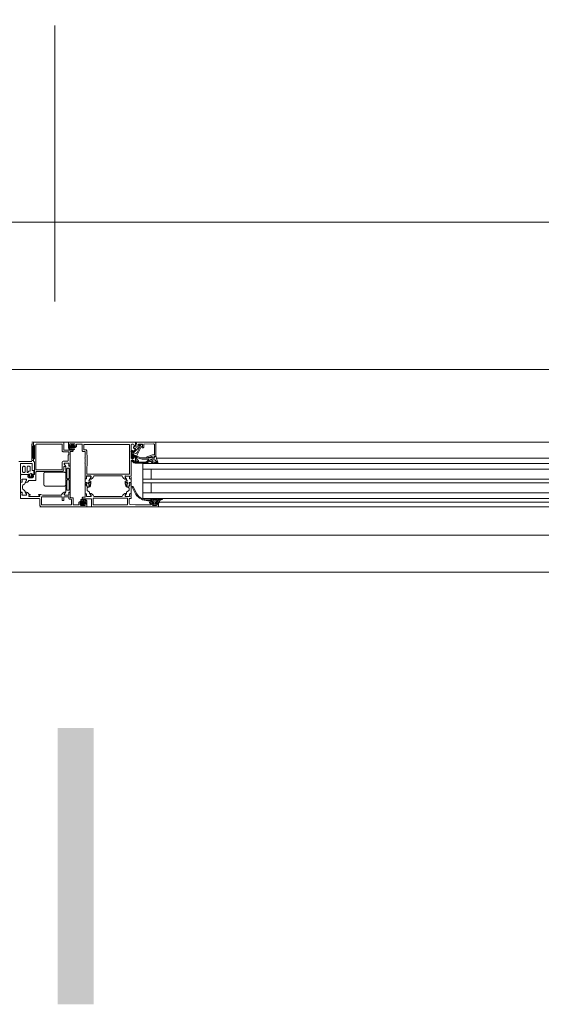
# Model space of a CAD drawing. Header units: centimetres. Extents: x -1737 to 3083, y -1 to 3760.
# Tile 28 of 36: x 1364 to 1421, y 902 to 1009. Entities that reach past the tile are written whole.
import ezdxf

# ---------------------------------------------------------------- set-up
doc = ezdxf.new("R2010")
doc.units = ezdxf.units.CM
doc.linetypes.add('Dash', pattern=[60, 30, -30])
doc.linetypes.add('Oś', pattern=[222.25, 127, -31.75, 31.75, -31.75])
for name, color, linetype, lineweight in [('A-DETL-GENF', 92, 'Continuous', 9), ('A-DOOR', 31, 'Continuous', 13), ('A-DOOR-HDLN', 31, 'Continuous', 13), ('A-GLAZ-CWMG', 51, 'Continuous', 13), ('A-WALL', 113, 'Continuous', 13), ('S-GRID', 1, 'Continuous', 13), ('S-GRID-IDEN', 1, 'Continuous', 13)]:
    doc.layers.add(name, color=color, linetype=linetype, lineweight=lineweight)
doc.styles.add('Arial_4', font='arial.ttf', dxfattribs={"height": 30})

msp = doc.modelspace()

# ---------------------------------------------------------------- linework, layer by layer
at = {"layer": 'A-DETL-GENF', "color": 251, "lineweight": 9}
for p, q in [((1365.28, 963.43), (1475.98, 963.43)), ((1454.98, 961.72), (1386.28, 961.72)), ((1454.98, 961.13), (1386.28, 961.13)), ((1454.98, 960.53), (1386.28, 960.53)), ((1454.98, 959.43), (1386.28, 959.43)), ((1454.98, 959.03), (1386.28, 959.03)), ((1454.98, 957.93), (1386.28, 957.93)), ((1454.98, 957.33), (1386.28, 957.33)), ((1475.08, 956.43), (1366.18, 956.43)), ((1454.98, 956.93), (1386.28, 956.93))]:
    msp.add_line(p, q, dxfattribs=at)
at = {"layer": 'A-DOOR', "color": 251, "lineweight": 9}
for p, q in [((1365.48, 961.47), (1365.28, 963.25)), ((1365.48, 963.38), (1365.48, 963.18)), ((1365.52, 963.13), (1365.54, 963.12)), ((1368.73, 963.43), (1365.53, 963.43)), ((1365.58, 963.07), (1365.58, 961.68)), ((1365.75, 963.18), (1365.75, 960.48)), ((1368.55, 963.23), (1365.8, 963.23)), ((1368.6, 962.51), (1368.6, 963.18)), ((1368.78, 962.63), (1368.78, 963.38)), ((1369.73, 962.58), (1368.83, 962.58)), ((1369.28, 962.98), (1369.28, 963.38)), ((1369.52, 962.92), (1369.3, 962.92)), ((1369.46, 962.93), (1369.33, 962.93)), ((1369.54, 963.16), (1369.5, 963.09)), ((1369.91, 963.28), (1369.51, 963.28)), ((1369.54, 963.04), (1369.54, 962.94)), ((1369.86, 963.17), (1369.56, 963.17)), ((1369.62, 963.1), (1369.62, 963.03)), ((1369.65, 963), (1369.77, 963)), ((1369.78, 962.5), (1369.78, 962.53)), ((1369.8, 963.03), (1369.8, 963.1)), ((1369.88, 962.7), (1369.86, 962.69)), ((1369.91, 963.09), (1369.87, 963.16)), ((1369.88, 962.94), (1369.88, 963.04)), ((1370.06, 962.92), (1369.9, 962.92)), ((1370.09, 962.93), (1369.96, 962.93)), ((1369.98, 962.83), (1369.98, 962.83)), ((1370.14, 963.18), (1370.14, 962.98)), ((1370.73, 963.23), (1370.19, 963.23)), ((1370.78, 962.5), (1370.78, 963.18)), ((1370.96, 962.66), (1370.96, 963.16)), ((1371.01, 963.21), (1375.85, 963.21)), ((1371.16, 962.61), (1371.01, 962.61)), ((1375.9, 963.16), (1375.9, 960.01)), ((1376.08, 963.13), (1376.08, 962.53)), ((1376.31, 963.23), (1376.18, 963.23)), ((1376.23, 962.51), (1376.27, 962.46)), ((1376.56, 962.68), (1376.26, 962.38)), ((1376.33, 962.26), (1376.89, 962.82)), ((1376.4, 962.77), (1376.53, 962.76)), ((1376.69, 963.29), (1376.76, 963.03)), ((1376.76, 962.33), (1377.12, 963.05)), ((1376.93, 962.97), (1376.88, 963.16)), ((1376.92, 963.23), (1377.28, 963.23)), ((1377.01, 963.13), (1377.24, 963.2)), ((1377.1, 963.08), (1377.03, 963.05)), ((1377.46, 962.89), (1377.46, 963.18)), ((1377.5, 963.23), (1378.47, 963.27)), ((1378.63, 963.12), (1378.63, 962.13)), ((1378.73, 963.43), (1387.03, 963.43)), ((1378.78, 961.98), (1378.78, 963.38)), ((1365.48, 961.58), (1365.48, 961.38)), ((1365.54, 961.63), (1365.52, 961.62)), ((1369.26, 962.41), (1368.7, 962.41)), ((1369.48, 961.23), (1369.48, 961.68)), ((1371.08, 961.23), (1371.08, 961.68)), ((1376.08, 962.43), (1376.08, 961.73)), ((1376.11, 961.85), (1376.11, 962.46)), ((1376.36, 961.46), (1376.13, 961.46)), ((1376.15, 962.45), (1376.15, 962.09)), ((1376.18, 962.41), (1376.18, 962.09)), ((1376.18, 961.63), (1376.31, 961.63)), ((1376.23, 962.38), (1376.19, 962.42)), ((1376.19, 962.02), (1376.19, 961.9)), ((1376.24, 962.43), (1376.2, 962.48)), ((1376.22, 962.01), (1376.22, 961.9)), ((1376.27, 961.9), (1376.27, 962.12)), ((1376.3, 961.9), (1376.3, 962.05)), ((1376.37, 962.14), (1376.67, 962.25)), ((1376.56, 961.88), (1376.56, 961.31)), ((1376.6, 961.71), (1376.6, 961.89)), ((1378.02, 961.73), (1377.37, 961.73)), ((1377.4, 961.59), (1377.97, 961.59)), ((1377.78, 961.81), (1377.78, 961.78)), ((1378.41, 962.07), (1377.81, 961.85)), ((1377.84, 961.73), (1378.31, 961.9)), ((1378.35, 961.73), (1378.31, 961.85)), ((1378.38, 961.85), (1378.38, 961.78)), ((1378.59, 961.71), (1378.38, 961.71)), ((1378.58, 962.08), (1378.43, 962.08)), ((1378.43, 961.73), (1378.53, 961.73)), ((1378.44, 961.52), (1378.66, 961.52)), ((1378.58, 961.78), (1378.58, 961.88)), ((1378.61, 961.83), (1378.62, 961.74)), ((1378.63, 961.93), (1378.73, 961.93)), ((1378.77, 961.9), (1378.63, 961.87)), ((1378.84, 961.72), (1387.03, 961.72)), ((1364.08, 961.08), (1364.08, 959.99)), ((1365.28, 961.13), (1364.13, 961.13)), ((1364.3, 960.73), (1364.3, 960.26)), ((1364.47, 960.83), (1364.4, 960.83)), ((1364.57, 960.26), (1364.57, 960.73)), ((1364.79, 960.78), (1364.79, 960.2)), ((1365.06, 960.83), (1364.84, 960.83)), ((1365.11, 960.33), (1365.11, 960.78)), ((1365.33, 960.41), (1365.33, 961.08)), ((1365.52, 961.33), (1365.54, 961.32)), ((1365.58, 961.28), (1365.58, 959.97)), ((1365.8, 960.43), (1368.55, 960.43)), ((1368.6, 960.48), (1368.6, 961.28)), ((1368.7, 961.38), (1369.18, 961.38)), ((1368.77, 960.5), (1368.77, 960.75)), ((1368.82, 960.8), (1368.95, 960.8)), ((1368.98, 960.8), (1368.85, 961.02)), ((1368.92, 961.17), (1369.27, 961.17)), ((1368.99, 958.08), (1368.99, 960.77)), ((1369.12, 959.52), (1369.12, 960.57)), ((1369.17, 960.62), (1369.3, 960.62)), ((1369.32, 961.12), (1369.32, 960.88)), ((1369.35, 960.86), (1369.45, 960.86)), ((1369.35, 960.85), (1369.43, 960.85)), ((1369.35, 960.57), (1369.35, 959.52)), ((1369.46, 961.15), (1369.46, 961.2)), ((1369.48, 960.89), (1369.48, 961.13)), ((1369.48, 960.8), (1369.48, 958.05)), ((1371.08, 959.78), (1371.08, 961.13)), ((1376.08, 961.41), (1376.08, 959.78)), ((1376.41, 961.31), (1376.41, 961.41)), ((1376.51, 961.26), (1376.46, 961.26)), ((1377.63, 961.28), (1376.68, 961.26)), ((1387.03, 960.53), (1377.38, 960.53)), ((1364.08, 959.87), (1364.08, 959.43)), ((1364.08, 959.33), (1364.08, 959.14)), ((1364.1, 959.4), (1364.1, 959.35)), ((1364.12, 959.94), (1364.94, 959.94)), ((1364.93, 959.92), (1364.13, 959.92)), ((1364.24, 959.13), (1364.24, 959.37)), ((1364.29, 959.42), (1364.64, 959.42)), ((1364.4, 960.16), (1364.47, 960.16)), ((1364.84, 960.16), (1364.88, 960.16)), ((1364.93, 960.21), (1364.93, 960.24)), ((1364.97, 959.74), (1365.02, 959.66)), ((1364.98, 960.28), (1365.06, 960.28)), ((1365.38, 959.57), (1364.98, 959.57)), ((1365.02, 959.94), (1365.02, 959.81)), ((1365.02, 959.3), (1365.7, 959.3)), ((1365.09, 959.99), (1365.09, 959.72)), ((1365.11, 959.61), (1365.25, 959.61)), ((1365.14, 959.67), (1365.22, 959.67)), ((1365.27, 959.72), (1365.27, 959.99)), ((1365.34, 959.81), (1365.34, 959.94)), ((1365.34, 959.66), (1365.39, 959.74)), ((1365.48, 960.36), (1365.37, 960.36)), ((1365.42, 959.94), (1365.5, 959.94)), ((1365.53, 959.92), (1365.43, 959.92)), ((1365.53, 959.97), (1365.53, 960.31)), ((1365.75, 959.34), (1365.75, 960.21)), ((1365.8, 960.25), (1368.52, 960.25)), ((1366.59, 958.83), (1366.59, 960.03)), ((1366.74, 960.18), (1368.84, 960.18)), ((1368.99, 960.03), (1368.99, 958.83)), ((1369.12, 959.32), (1369.12, 958.28)), ((1369.3, 959.47), (1369.17, 959.47)), ((1369.3, 959.37), (1369.17, 959.37)), ((1369.35, 958.28), (1369.35, 959.32)), ((1371.08, 959.49), (1371.08, 959.68)), ((1371.08, 959.12), (1371.08, 959.4)), ((1371.1, 959.7), (1371.1, 959.75)), ((1371.2, 959.46), (1371.11, 959.46)), ((1371.13, 959.45), (1371.21, 959.45)), ((1371.24, 959.48), (1371.24, 959.72)), ((1371.29, 959.77), (1371.64, 959.77)), ((1375.85, 959.96), (1371.31, 959.96)), ((1371.71, 959.62), (1371.48, 959.23)), ((1375.08, 959.78), (1372.08, 959.78)), ((1375.45, 959.62), (1375.67, 959.23)), ((1375.87, 959.77), (1375.52, 959.77)), ((1375.92, 959.48), (1375.92, 959.72)), ((1376.05, 959.46), (1375.95, 959.46)), ((1376.03, 959.45), (1375.95, 959.45)), ((1376.06, 959.75), (1376.06, 959.7)), ((1376.08, 959.68), (1376.08, 959.49)), ((1376.08, 959.12), (1376.08, 959.4)), ((1364.08, 958.05), (1364.08, 959.05)), ((1364.11, 959.11), (1364.2, 959.11)), ((1364.13, 959.1), (1364.21, 959.1)), ((1364.3, 958.66), (1364.3, 958.45)), ((1364.45, 958.86), (1364.4, 958.83)), ((1364.4, 958.27), (1364.45, 958.24)), ((1364.71, 959.27), (1364.49, 958.9)), ((1368.84, 958.68), (1366.74, 958.68)), ((1371.08, 959.01), (1371.08, 957.9)), ((1371.28, 959.08), (1371.1, 959.1)), ((1371.26, 959.03), (1371.1, 959.03)), ((1371.22, 958.9), (1371.26, 958.9)), ((1371.24, 958.9), (1371.28, 958.9)), ((1371.29, 958.93), (1371.28, 959.01)), ((1371.3, 958.92), (1371.3, 959.06)), ((1371.3, 958.25), (1371.3, 958.44)), ((1371.46, 959.05), (1371.46, 958.92)), ((1371.47, 959.01), (1371.47, 958.93)), ((1371.69, 959.07), (1371.48, 959.07)), ((1371.48, 958.9), (1371.51, 958.9)), ((1371.69, 959.03), (1371.49, 959.03)), ((1371.5, 959.2), (1371.69, 959.2)), ((1371.5, 958.9), (1371.54, 958.9)), ((1371.71, 959.18), (1371.71, 959.09)), ((1371.71, 958.92), (1371.71, 959.01)), ((1375.45, 959.18), (1375.45, 959.09)), ((1375.45, 958.92), (1375.45, 959.01)), ((1375.66, 959.2), (1375.47, 959.2)), ((1375.47, 959.07), (1375.68, 959.07)), ((1375.47, 959.03), (1375.66, 959.03)), ((1375.66, 958.9), (1375.62, 958.9)), ((1375.68, 958.9), (1375.64, 958.9)), ((1375.68, 959.01), (1375.69, 958.93)), ((1375.7, 959.05), (1375.7, 958.92)), ((1375.86, 958.92), (1375.86, 959.06)), ((1375.86, 958.25), (1375.86, 958.44)), ((1375.87, 958.93), (1375.87, 959.01)), ((1375.88, 959.08), (1376.06, 959.1)), ((1375.91, 958.9), (1375.88, 958.9)), ((1375.89, 959.03), (1376.06, 959.03)), ((1375.94, 958.9), (1375.9, 958.9)), ((1376.08, 959.01), (1376.08, 957.9)), ((1376.61, 957.77), (1376.22, 958.57)), ((1376.31, 958.61), (1376.7, 957.82)), ((1364.08, 957.78), (1364.08, 957.96)), ((1364.08, 957.38), (1364.08, 957.68)), ((1364.1, 957.7), (1364.1, 957.75)), ((1364.11, 957.99), (1364.2, 957.99)), ((1364.21, 958), (1364.13, 958)), ((1366.08, 957.33), (1364.13, 957.33)), ((1364.24, 957.73), (1364.24, 957.97)), ((1364.64, 957.68), (1364.29, 957.68)), ((1364.49, 958.2), (1364.71, 957.83)), ((1364.98, 957.61), (1364.98, 957.58)), ((1365.08, 957.68), (1365.01, 957.66)), ((1365.03, 957.78), (1365.08, 957.78)), ((1365.03, 957.53), (1366.13, 957.53)), ((1366.08, 957.78), (1366.26, 957.78)), ((1366.14, 957.66), (1366.08, 957.68)), ((1366.18, 957.58), (1366.18, 957.61)), ((1366.18, 956.58), (1366.18, 957.23)), ((1366.29, 957.77), (1366.47, 957.68)), ((1366.35, 957.46), (1366.35, 956.68)), ((1368.56, 957.51), (1366.4, 957.51)), ((1366.49, 957.68), (1368.48, 957.68)), ((1368.61, 957.16), (1368.61, 957.46)), ((1368.78, 957.46), (1368.78, 957.16)), ((1369.26, 957.51), (1368.83, 957.51)), ((1368.85, 957.83), (1368.98, 958.06)), ((1369.27, 957.68), (1368.92, 957.68)), ((1369.17, 958.23), (1369.3, 958.23)), ((1369.31, 957.39), (1369.31, 957.46)), ((1369.32, 957.97), (1369.32, 957.73)), ((1369.43, 958), (1369.35, 958)), ((1369.35, 957.99), (1369.45, 957.99)), ((1369.46, 957.75), (1369.46, 957.7)), ((1369.56, 957.24), (1369.46, 957.24)), ((1369.48, 957.96), (1369.48, 957.78)), ((1369.48, 957.68), (1369.48, 957.46)), ((1369.53, 957.41), (1369.73, 957.41)), ((1369.61, 956.68), (1369.61, 957.19)), ((1369.78, 957.36), (1369.78, 956.68)), ((1370.67, 957.15), (1370.7, 957.16)), ((1370.78, 957.33), (1370.78, 957.41)), ((1370.83, 957.46), (1371.03, 957.46)), ((1371.73, 957.28), (1370.83, 957.28)), ((1371.08, 957.63), (1371.08, 957.81)), ((1371.08, 957.51), (1371.08, 957.53)), ((1371.1, 957.55), (1371.1, 957.6)), ((1371.11, 957.84), (1371.2, 957.84)), ((1371.13, 957.85), (1371.21, 957.85)), ((1371.23, 957.81), (1371.23, 957.58)), ((1371.24, 957.82), (1371.24, 957.58)), ((1371.28, 957.53), (1371.68, 957.53)), ((1371.29, 957.53), (1371.64, 957.53)), ((1371.35, 958.16), (1371.52, 958.06)), ((1371.57, 957.93), (1371.57, 957.97)), ((1371.71, 957.68), (1371.57, 957.91)), ((1371.78, 956.48), (1371.78, 957.23)), ((1371.96, 957.3), (1371.96, 956.68)), ((1375.65, 957.35), (1372.01, 957.35)), ((1372.08, 957.53), (1375.08, 957.53)), ((1375.45, 957.68), (1375.58, 957.91)), ((1375.48, 957.53), (1375.87, 957.53)), ((1375.87, 957.53), (1375.52, 957.53)), ((1375.59, 957.93), (1375.59, 957.97)), ((1375.81, 958.16), (1375.64, 958.06)), ((1375.7, 956.68), (1375.7, 957.3)), ((1375.88, 957.28), (1375.88, 956.77)), ((1375.92, 957.82), (1375.92, 957.58)), ((1375.92, 957.58), (1375.92, 957.81)), ((1376.03, 957.33), (1375.93, 957.33)), ((1376.03, 957.85), (1375.95, 957.85)), ((1375.95, 957.84), (1376.05, 957.84)), ((1376.06, 957.6), (1376.06, 957.55)), ((1376.08, 957.81), (1376.08, 957.63)), ((1376.08, 957.53), (1376.08, 957.38)), ((1387.03, 957.93), (1377.38, 957.93)), ((1378.29, 957.07), (1378.15, 957.18)), ((1378.29, 957.27), (1378.31, 957.21)), ((1378.39, 957.21), (1378.41, 957.27)), ((1378.49, 957.27), (1378.51, 957.21)), ((1378.59, 957.21), (1378.61, 957.27)), ((1378.69, 957.27), (1378.71, 957.21)), ((1378.79, 957.21), (1378.81, 957.27)), ((1378.89, 957.26), (1378.89, 957.22)), ((1379.19, 957.3), (1379.45, 957.3)), ((1379.46, 957.22), (1379.32, 957.19)), ((1379.48, 957.29), (1379.45, 957.27)), ((1371.23, 956.43), (1366.33, 956.43)), ((1366.4, 956.63), (1369.56, 956.63)), ((1368.73, 957.11), (1368.66, 957.11)), ((1369.83, 956.63), (1370.37, 956.63)), ((1370.42, 956.68), (1370.42, 956.88)), ((1370.47, 956.93), (1370.6, 956.93)), ((1370.5, 956.93), (1370.66, 956.93)), ((1370.57, 957.02), (1370.57, 957.02)), ((1370.64, 956.76), (1370.68, 956.69)), ((1370.65, 956.58), (1371.05, 956.58)), ((1370.68, 956.91), (1370.68, 956.81)), ((1370.7, 956.68), (1370.99, 956.68)), ((1370.76, 956.82), (1370.76, 956.75)), ((1370.91, 956.85), (1370.79, 956.85)), ((1370.94, 956.75), (1370.94, 956.82)), ((1371.01, 956.69), (1371.06, 956.76)), ((1371.02, 956.81), (1371.02, 956.91)), ((1371.04, 956.93), (1371.25, 956.93)), ((1371.1, 956.93), (1371.23, 956.93)), ((1371.28, 956.88), (1371.28, 956.48)), ((1379.03, 956.43), (1371.83, 956.43)), ((1372.01, 956.63), (1375.65, 956.63)), ((1378.1, 957.08), (1377.9, 957.08)), ((1378.07, 956.86), (1378.07, 956.88)), ((1378.12, 956.93), (1378.4, 956.93)), ((1378.17, 956.81), (1378.12, 956.81)), ((1378.15, 956.98), (1378.15, 957.03)), ((1378.39, 956.95), (1378.18, 956.95)), ((1378.22, 956.68), (1378.22, 956.76)), ((1378.44, 957.06), (1378.32, 957.06)), ((1378.53, 956.63), (1378.43, 956.73)), ((1378.45, 956.79), (1378.46, 956.79)), ((1378.45, 956.58), (1378.85, 956.58)), ((1378.49, 957.1), (1378.48, 957.08)), ((1378.49, 956.82), (1378.49, 956.95)), ((1378.76, 957.13), (1378.54, 957.13)), ((1378.57, 956.92), (1378.57, 956.79)), ((1378.73, 956.62), (1378.57, 956.62)), ((1378.68, 956.97), (1378.62, 956.97)), ((1378.62, 956.74), (1378.68, 956.74)), ((1378.73, 956.79), (1378.73, 956.92)), ((1378.87, 956.73), (1378.76, 956.63)), ((1378.82, 957.08), (1378.8, 957.1)), ((1378.81, 956.95), (1378.81, 956.82)), ((1378.84, 956.79), (1378.85, 956.79)), ((1378.96, 957.06), (1378.86, 957.06)), ((1378.9, 956.93), (1379.03, 956.93)), ((1379.09, 957.16), (1378.99, 957.07)), ((1379.03, 956.43), (1387.03, 956.43)), ((1379.08, 956.88), (1379.08, 956.48)), ((1379.14, 956.93), (1387.03, 956.93)), ((1379.16, 957.01), (1379.15, 956.9))]:
    msp.add_line(p, q, dxfattribs=at)
at = {"layer": 'A-DOOR', "color": 251, "lineweight": 9, "flags": 128}
for points in [[(1365.28, 961.47), (1365.28, 963.25), (1365.48, 963.25), (1365.48, 961.47), (1365.28, 961.47), (1365.48, 963.25)], [(1369.28, 962.9), (1369.28, 962.8), (1369.29, 962.78)], [(1369.32, 962.7), (1369.32, 962.69), (1369.39, 962.66), (1369.44, 962.64), (1369.49, 962.62), (1369.54, 962.6), (1369.59, 962.59), (1369.65, 962.59)], [(1369.33, 963.43), (1376.58, 963.43), (1376.58, 963.09), (1376.47, 962.98), (1376.41, 962.98), (1376.41, 963.13)], [(1369.47, 962.7), (1369.43, 962.72), (1369.4, 962.74)], [(1369.41, 963.18), (1369.41, 963.03), (1369.51, 963.03), (1369.51, 962.98)], [(1369.62, 962.95), (1369.57, 962.92), (1369.58, 962.88)], [(1369.61, 962.85), (1369.66, 962.85), (1369.74, 962.85), (1369.79, 962.86)], [(1369.76, 962.94), (1369.71, 962.85), (1369.66, 962.94)], [(1369.84, 962.89), (1369.84, 962.9), (1369.85, 962.92), (1369.79, 962.95)], [(1369.91, 962.98), (1369.91, 963.03), (1370.01, 963.03), (1370.01, 963.18)], [(1371.26, 960.01), (1371.26, 960.81), (1371.33, 960.88), (1371.33, 962.03), (1371.26, 962.1), (1371.26, 962.51)], [(1376.65, 962.9), (1376.37, 962.93), (1376.36, 962.82)], [(1378.73, 963.43), (1376.63, 963.43), (1376.63, 963.33), (1376.64, 963.33)], [(1377.31, 963.16), (1377.29, 962.95), (1377.19, 962.95), (1376.72, 961.99), (1376.72, 961.63)], [(1377.33, 963.18), (1377.33, 962.94), (1377.27, 962.94), (1377.3, 962.87)], [(1369.23, 961.43), (1369.23, 962.03), (1369.31, 962.11), (1369.31, 962.36)], [(1369.48, 961.78), (1369.48, 962.45), (1369.73, 962.45)], [(1371.08, 961.78), (1371.08, 962.45), (1370.83, 962.45)], [(1376.53, 961.99), (1376.38, 962.02), (1376.38, 961.89)], [(1376.41, 961.73), (1376.41, 961.98), (1376.46, 961.98)], [(1368.96, 960.82), (1368.83, 961.06), (1368.83, 961.13)], [(1368.88, 961.18), (1369.31, 961.18), (1369.32, 960.89)], [(1376.67, 961.15), (1377.72, 961.15), (1377.66, 961.15)], [(1387.03, 961.13), (1377.38, 961.13), (1377.38, 957.33), (1387.03, 957.33)], [(1378.28, 960.53), (1378.28, 959.43), (1377.38, 959.43), (1387.03, 959.43)], [(1364.23, 959.14), (1364.23, 959.41), (1364.68, 959.43)], [(1364.73, 959.38), (1364.73, 959.31), (1364.59, 959.07)], [(1364.88, 959.67), (1364.88, 959.82), (1364.98, 959.82), (1364.98, 959.87)], [(1365.38, 959.87), (1365.38, 959.82), (1365.48, 959.82), (1365.48, 959.67)], [(1371.68, 959.78), (1371.25, 959.78), (1371.23, 959.49)], [(1371.59, 959.42), (1371.73, 959.66), (1371.73, 959.73)], [(1375.43, 959.73), (1375.43, 959.66), (1375.57, 959.42)], [(1375.92, 959.49), (1375.92, 959.76), (1375.48, 959.78)], [(1371.68, 958.82), (1371.68, 958.9), (1371.69, 958.9)], [(1375.48, 958.82), (1375.48, 958.9), (1375.47, 958.9)], [(1378.28, 957.93), (1378.28, 959.03), (1377.38, 959.03), (1387.03, 959.03)], [(1364.23, 957.96), (1364.23, 957.69), (1364.68, 957.68)], [(1364.73, 957.73), (1364.73, 957.8), (1364.59, 958.03)], [(1368.97, 958.04), (1368.83, 957.8), (1368.83, 957.73)], [(1368.88, 957.68), (1369.31, 957.68), (1369.32, 957.96)], [(1371.24, 957.15), (1371.23, 957.16), (1371.17, 957.19), (1371.12, 957.22), (1371.07, 957.23), (1371.01, 957.25), (1370.96, 957.26), (1370.91, 957.26)], [(1371.73, 957.58), (1371.73, 957.65), (1371.59, 957.88)], [(1375.57, 957.88), (1375.43, 957.65), (1375.43, 957.58)], [(1377.91, 957.18), (1378.15, 957.18), (1378.21, 957.28)], [(1370.65, 956.88), (1370.65, 956.83), (1370.55, 956.83), (1370.55, 956.68)], [(1370.72, 956.96), (1370.72, 956.95), (1370.71, 956.93), (1370.76, 956.9)], [(1370.95, 957), (1370.89, 957), (1370.82, 957), (1370.76, 956.99)], [(1370.8, 956.91), (1370.85, 957), (1370.89, 956.91)], [(1370.93, 956.9), (1370.99, 956.93), (1370.97, 956.98)], [(1371.15, 956.68), (1371.15, 956.83), (1371.05, 956.83), (1371.05, 956.88)], [(1371.08, 957.15), (1371.12, 957.13), (1371.16, 957.11)], [(1371.27, 956.95), (1371.27, 957.05), (1371.27, 957.07)], [(1375.97, 956.67), (1376.58, 956.63), (1378.17, 956.63)], [(1378.45, 956.88), (1378.45, 956.83), (1378.35, 956.83), (1378.35, 956.68)], [(1378.95, 956.68), (1378.95, 956.83), (1378.85, 956.83), (1378.85, 956.88)], [(1379.11, 956.87), (1379.11, 956.95), (1378.91, 956.95)]]:
    msp.add_lwpolyline(points, dxfattribs=at)
for points in [[(1369.7, 963.15), (1369.69, 963.14), (1369.69, 963.13), (1369.69, 963.12), (1369.7, 963.11), (1369.71, 963.11), (1369.72, 963.11), (1369.72, 963.12), (1369.73, 963.13), (1369.72, 963.14), (1369.72, 963.15), (1369.71, 963.15)], [(1378.22, 961.56), (1378.28, 961.56)], [(1378.33, 961.53), (1378.38, 961.43), (1378.44, 961.35), (1378.38, 961.43)], [(1378.12, 961.33), (1377.75, 961.15)], [(1378.35, 961.25), (1378.24, 961.38)], [(1378.63, 961.15), (1378.41, 961.21)], [(1378.49, 961.31), (1378.64, 961.27)], [(1378.67, 961.26), (1378.89, 961.27), (1378.89, 961.26), (1378.89, 961.15), (1378.66, 961.15), (1378.89, 961.15), (1378.89, 961.26)], [(1370.86, 956.7), (1370.86, 956.71), (1370.87, 956.72), (1370.86, 956.73), (1370.86, 956.74), (1370.85, 956.74), (1370.84, 956.74), (1370.83, 956.73), (1370.83, 956.72), (1370.83, 956.71), (1370.84, 956.7), (1370.85, 956.7)]]:
    msp.add_lwpolyline(points, close=True, dxfattribs=at)
at = {"layer": 'A-DOOR', "color": 251, "lineweight": 9}
for centre, radius, start, end in [((1365.53, 963.38), 0.05, 90.0034, 179.9966), ((1365.53, 963.18), 0.05, 180, 258.7505), ((1365.53, 963.07), 0.05, 0, 78.7505), ((1365.8, 963.18), 0.05, 89.9942, 180.0058), ((1368.55, 963.18), 0.05, 0.0006, 89.9994), ((1368.7, 962.51), 0.1, 179.9991, 270.0004), ((1368.73, 963.38), 0.05, 0.0003, 89.9997), ((1368.83, 962.63), 0.05, 179.9993, 270.0007), ((1369.33, 963.38), 0.05, 90.0033, 179.9967), ((1369.33, 962.98), 0.05, 180.0015, 269.9985), ((1369.3, 962.9), 0.0198, 90.1002, 181.0494), ((1369.52, 962.82), 0.232, 189.6838, 210.5094), ((1369.41, 962.78), 0.0381, 84.0481, 245.7166), ((1369.51, 963.18), 0.1, 90.0028, 179.9972), ((1369.68, 963.78), 1, 254.8052, 287.5325), ((1369.46, 962.98), 0.05, 269.9997, 0.0021), ((1369.65, 963.04), 0.38, 242.3164, 270.0234), ((1369.51, 963.08), 0.0204, 149.54, 281.4298), ((1369.52, 963.04), 0.0199, 359.7384, 89.9724), ((1369.52, 962.94), 0.0198, 269.9314, 0.6442), ((1369.56, 963.15), 0.0194, 89.3559, 150.2801), ((1369.61, 962.88), 0.03, 193.8461, 266.4935), ((1369.71, 963.35), 0.262, 249.9155, 290.0845), ((1369.65, 963.03), 0.03, 180.0006, 270.0002), ((1369.63, 962.92), 0.03, 29.2633, 115.2539), ((1369.67, 963.17), 0.513, 267.4113, 291.2554), ((1369.68, 963.14), 0.552, 267.0632, 295.426), ((1369.73, 962.53), 0.05, 359.9965, 90.007), ((1369.78, 962.92), 0.03, 65.3847, 150.7367), ((1369.77, 963.03), 0.03, 270.0002, 0.0011), ((1369.79, 962.91), 0.05, 275.8441, 338.8235), ((1369.86, 963.15), 0.0195, 25.7729, 91.3605), ((1369.9, 963.04), 0.0203, 90.7563, 179.5315), ((1369.9, 962.94), 0.0198, 179.4155, 270.2997), ((1369.9, 962.67), 0.0351, 295.7331, 115.7331), ((1369.89, 963.08), 0.0202, 280.671, 26.1989), ((1369.91, 963.18), 0.1, 0.0006, 89.9994), ((1369.96, 962.98), 0.05, 180, 270), ((1369.96, 962.92), 0.101, 285.2654, 0.3883), ((1370.09, 962.98), 0.05, 269.9997, 0.0003), ((1370.19, 963.18), 0.05, 90.0011, 179.9989), ((1370.73, 963.18), 0.05, 359.9993, 90.0003), ((1371.01, 963.16), 0.05, 90.0002, 180.0007), ((1371.01, 962.66), 0.05, 179.9996, 270.0011), ((1371.16, 962.51), 0.1, 359.9999, 90.0001), ((1375.85, 963.16), 0.05, 0.0004, 89.9996), ((1376.13, 962.48), 0.0725, 136.3959, 223.6041), ((1376.18, 963.13), 0.1, 90.001, 179.9994), ((1376.18, 962.46), 0.07, 44.9392, 180), ((1376.31, 963.13), 0.1, 0.0011, 89.9989), ((1376.37, 962.92), 0.01, 84.9466, 180), ((1376.41, 962.82), 0.05, 180.0002, 265.0002), ((1376.52, 962.71), 0.05, 315, 85.0014), ((1376.64, 963.28), 0.05, 14.9971, 89.9999), ((1376.66, 963), 0.1, 264.9466, 15.1087), ((1376.92, 963.18), 0.05, 90.0029, 194.9993), ((1376.78, 962.93), 0.15, 314.9992, 14.9998), ((1377.01, 963.09), 0.0402, 99.3979, 290.682), ((1377.11, 963.06), 0.02, 332.9505, 106.9748), ((1377.26, 963.16), 0.0503, 2.7112, 107.9196), ((1377.28, 963.18), 0.05, 359.9997, 90.0001), ((1377.38, 962.91), 0.0809, 205.0969, 351.1806), ((1377.51, 963.18), 0.05, 92.4518, 180), ((1378.48, 963.12), 0.15, 0.0138, 92.4558), ((1378.73, 963.38), 0.05, 0.0002, 89.9997), ((1365.53, 961.58), 0.05, 101.2495, 180), ((1365.53, 961.68), 0.05, 281.2495, 0), ((1369.26, 962.36), 0.05, 0.0035, 89.9956), ((1369.53, 961.73), 0.0725, 136.3948, 223.6052), ((1369.73, 962.5), 0.05, 269.9965, 0.0087), ((1370.83, 962.5), 0.05, 179.9987, 270.0004), ((1371.02, 961.73), 0.0725, 316.3958, 43.6041), ((1376.18, 961.73), 0.1, 180.0006, 269.9994), ((1376.13, 961.41), 0.05, 89.9998, 180.0002), ((1376.15, 961.91), 0.06, 99.8459, 279.8459), ((1376.21, 961.85), 0.1, 180.0044, 269.9956), ((1376.36, 960.8), 1.19, 60.0291, 100.7423), ((1376.18, 962.46), 0.03, 48.4666, 186.923), ((1376.2, 962.1), 0.05, 185.2838, 227.6558), ((1376.36, 960.79), 1.08, 58.5653, 100.7937), ((1376.14, 962.02), 0.0475, 353.9778, 60.5432), ((1376.22, 961.44), 0.05, 35.4386, 213.9413), ((1376.19, 962.41), 0.01, 42.144, 180), ((1376.21, 962.08), 0.0316, 178.6709, 239.343), ((1376.17, 962.01), 0.05, 360, 59.343), ((1376.24, 961.9), 0.055, 180, 0), ((1376.23, 961.9), 0.151, 262.8201, 359.7147), ((1376.24, 961.9), 0.025, 176.4446, 3.5554), ((1376.25, 962.39), 0.02, 210.0121, 314.9869), ((1376.26, 962.45), 0.02, 225.0106, 44.9894), ((1376.67, 961.76), 0.5, 215.4386, 271.6926), ((1376.47, 962.12), 0.2, 135, 180), ((1376.4, 962.05), 0.0999, 109.9518, 180.0092), ((1376.31, 961.73), 0.1, 270.0001, 359.9999), ((1376.36, 961.41), 0.05, 359.9995, 90.0005), ((1376.46, 961.88), 0.1, 0.0009, 89.9991), ((1376.5, 961.89), 0.1, 0, 75), ((1376.62, 961.64), 0.0491, 140.0986, 186.5795), ((1376.87, 961.63), 0.299, 180, 266.7132), ((1376.55, 961.71), 0.0488, 307.5233, 354.9631), ((1376.62, 962.39), 0.15, 290.0026, 337.0945), ((1376.92, 961.65), 0.2, 185.296, 255.7481), ((1376.85, 961.4), 0.06, 266.7132, 75.7481), ((1377.4, 962.59), 1, 241.4333, 270), ((1377.37, 962.63), 0.9, 242.6144, 270), ((1388.22, 947.52), 17.24, 125.5505, 127.7935), ((1388.22, 947.52), 17.24, 125.5505, 127.794), ((1376.56, 963.01), 2.05, 304.1142, 314.2876), ((1377.83, 961.81), 0.05, 110.0103, 180), ((1377.83, 961.78), 0.05, 180, 290.0114), ((1377.97, 961.56), 0.03, 314.2876, 90), ((1378.02, 962.03), 0.3, 270, 319.3897), ((1378.22, 961.5), 0.0588, 94.0499, 117.2562), ((1378.22, 961.5), 0.0588, 94.0499, 117.2562), ((1377.12, 962.7), 1.42, 322.3481, 323.6074), ((1378.28, 961.84), 0.03, 20, 138.9167), ((1378.28, 961.51), 0.05, 25, 90), ((1378.28, 961.51), 0.05, 25, 90), ((1378.33, 961.85), 0.05, 0, 110.0114), ((1378.38, 961.74), 0.03, 200, 270), ((1378.43, 961.78), 0.05, 180.0009, 269.9991), ((1378.44, 961.46), 0.06, 90, 205), ((1378.43, 962.03), 0.05, 90, 110.0103), ((1378.53, 961.78), 0.05, 270.0007, 359.9995), ((1378.58, 962.13), 0.05, 270.0009, 359.9991), ((1378.63, 961.88), 0.05, 89.9998, 180.0002), ((1378.59, 961.74), 0.03, 270, 7.2138), ((1378.64, 961.84), 0.03, 101, 187.2138), ((1378.66, 961.46), 0.06, 35.0073, 90), ((1379.18, 961.83), 0.58, 215.0073, 235.0009), ((1378.73, 961.98), 0.05, 270.0009, 359.9993), ((1378.78, 961.87), 0.03, 12.3883, 101), ((1374.41, 960.91), 4.5, 11.5609, 12.3883), ((1380.94, 962.3), 2.18, 193.1026, 206.6774), ((1364.13, 961.08), 0.05, 90.0028, 174.7063), ((1364.4, 960.73), 0.1, 89.9998, 180.0002), ((1364.47, 960.73), 0.1, 0.0002, 90.0002), ((1364.84, 960.78), 0.05, 84.7051, 169.4131), ((1365.06, 960.78), 0.05, 359.9999, 84.7054), ((1365.28, 961.08), 0.05, 5.2934, 90.0014), ((1365.38, 960.41), 0.05, 174.7074, 259.4113), ((1365.53, 961.38), 0.05, 180, 258.7505), ((1365.53, 961.28), 0.05, 0, 78.7505), ((1365.8, 960.48), 0.05, 180, 270), ((1368.52, 960.5), 0.25, 270, 0), ((1368.55, 960.48), 0.05, 270.0035, 359.9965), ((1368.7, 961.28), 0.1, 90, 180), ((1368.82, 960.75), 0.05, 90, 180), ((1368.88, 961.13), 0.05, 90, 180), ((1368.93, 961.08), 0.1, 98.2097, 211.0525), ((1368.95, 960.81), 0.0138, 270, 30), ((1368.92, 960.76), 0.0682, 5.9052, 27.989), ((1369.17, 960.57), 0.05, 90, 180), ((1369.18, 961.43), 0.05, 269.9939, 0.0009), ((1369.27, 961.12), 0.05, 359.9997, 90), ((1369.3, 960.57), 0.05, 0, 90), ((1369.31, 961.16), 0.012, 0, 90), ((1369.35, 960.89), 0.03, 180, 270), ((1369.35, 960.89), 0.0311, 182.0507, 267.9493), ((1369.43, 960.8), 0.05, 359.9997, 90.0003), ((1369.45, 960.89), 0.03, 270, 0), ((1369.48, 961.2), 0.0279, 106.4199, 181.1646), ((1369.48, 961.15), 0.0279, 178.8371, 253.5754), ((1371.02, 961.18), 0.0725, 316.3959, 43.6041), ((1376.68, 961.75), 0.6, 213.9413, 269.9252), ((1376.46, 961.31), 0.05, 180.0008, 269.9992), ((1376.51, 961.31), 0.05, 270.0013, 359.9987), ((1377.63, 961.43), 0.15, 271.1204, 304.1142), ((1377.72, 961.22), 0.075, 269.9262, 295.3166), ((1377.72, 961.22), 0.075, 269.9262, 295.3166), ((1378.09, 961.4), 0.08, 295.3166, 335.0258), ((1378.09, 961.4), 0.08, 295.3166, 335.0258), ((1378.21, 961.35), 0.05, 39.8774, 155.0258), ((1378.21, 961.35), 0.05, 39.8774, 155.0258), ((1378.44, 961.33), 0.12, 219.8774, 253.7151), ((1378.44, 961.33), 0.12, 219.8774, 253.7151), ((1378.52, 961.41), 0.1, 219.5893, 253.427), ((1378.52, 961.41), 0.1, 219.5893, 253.427), ((1378.66, 961.27), 0.12, 253.7151, 270), ((1378.66, 961.27), 0.12, 253.7151, 270), ((1378.67, 961.36), 0.1, 253.427, 269.5893), ((1378.67, 961.36), 0.1, 253.427, 269.5893), ((1378.79, 961.27), 0.1, 359.8774, 55.0009), ((1378.89, 961.27), 0.12, 269.8774, 28.8067), ((1378.89, 961.27), 0.12, 269.8774, 270.3999), ((1378.89, 961.27), 0.12, 269.8774, 270.3999), ((1364.13, 959.99), 0.05, 174.7038, 259.4139), ((1364.13, 959.87), 0.05, 89.9946, 180.0054), ((1364.07, 959.4), 0.0279, 358.8354, 73.5801), ((1364.07, 959.35), 0.0279, 286.4246, 1.1629), ((1364.25, 959.41), 0.012, 90, 180), ((1364.29, 959.37), 0.05, 89.9997, 180.0003), ((1364.4, 960.26), 0.1, 179.9997, 270.0003), ((1364.47, 960.26), 0.1, 269.9996, 0), ((1364.62, 959.33), 0.1, 327.273, 81.8184), ((1364.68, 959.38), 0.05, 0, 90), ((1364.84, 960.21), 0.05, 190.5873, 275.2939), ((1364.88, 960.21), 0.05, 275.2938, 359.9995), ((1364.98, 959.67), 0.1, 180, 270), ((1364.98, 960.23), 0.05, 84.7063, 169.4124), ((1364.93, 959.87), 0.05, 0, 90), ((1364.98, 959.94), 0.0397, 353.4883, 180.4578), ((1365, 959.75), 0.03, 105.0005, 209.9994), ((1365.02, 959.25), 0.05, 90, 148.129), ((1364.99, 959.81), 0.0311, 283.0138, 358.4783), ((1365.11, 959.71), 0.1, 209.9997, 270.0003), ((1365.06, 960.33), 0.05, 275.2946, 0.0001), ((1365.18, 959.99), 0.09, 0, 180), ((1365.14, 959.72), 0.05, 180.0233, 269.9767), ((1365.22, 959.72), 0.05, 270.0221, 359.9777), ((1365.25, 959.71), 0.1, 269.9996, 330.0004), ((1365.38, 959.94), 0.0397, 359.5422, 186.5117), ((1365.37, 959.81), 0.03, 180, 264.5886), ((1365.36, 959.75), 0.03, 329.9999, 84.5886), ((1365.43, 959.87), 0.05, 90, 180), ((1365.38, 959.67), 0.1, 270, 0), ((1365.48, 960.31), 0.05, 5.2951, 89.9997), ((1365.5, 959.97), 0.03, 270, 0), ((1365.53, 959.97), 0.05, 270, 356.7462), ((1365.7, 959.35), 0.05, 270, 348.4444), ((1365.8, 960.2), 0.05, 90, 168.4444), ((1366.74, 960.03), 0.15, 89.9985, 180.0015), ((1368.84, 960.03), 0.15, 359.9971, 90.0029), ((1369.17, 959.52), 0.05, 180, 270), ((1369.17, 959.32), 0.05, 90, 180), ((1369.3, 959.52), 0.05, 270, 0), ((1369.3, 959.32), 0.05, 0, 90), ((1371.07, 959.75), 0.0279, 358.8354, 73.5801), ((1371.07, 959.7), 0.0279, 286.4246, 1.1629), ((1371.11, 959.49), 0.03, 180, 270), ((1371.13, 959.4), 0.05, 90, 180), ((1371.2, 959.49), 0.03, 270, 0), ((1371.21, 959.48), 0.03, 270, 0.0079), ((1371.25, 959.76), 0.012, 90, 180), ((1371.29, 959.72), 0.05, 89.9997, 180.0003), ((1371.31, 960.01), 0.05, 180.0018, 269.9982), ((1371.6, 959.41), 0.0138, 150, 275.6226), ((1371.55, 959.89), 0.5, 275.6226, 342.2516), ((1371.62, 959.68), 0.1, 327.273, 81.8184), ((1371.68, 959.73), 0.05, 0, 90), ((1372.08, 959.73), 0.05, 90, 162.2516), ((1375.08, 959.73), 0.05, 17.7484, 90), ((1375.6, 959.89), 0.5, 197.7484, 264.3774), ((1375.48, 959.73), 0.05, 90, 180), ((1375.53, 959.68), 0.1, 98.1816, 212.727), ((1375.55, 959.41), 0.0138, 264.3774, 30), ((1375.85, 960.01), 0.05, 270.0004, 359.9996), ((1375.87, 959.72), 0.05, 359.9997, 90.0003), ((1375.91, 959.76), 0.012, 0, 90), ((1375.95, 959.49), 0.03, 180, 270), ((1375.95, 959.48), 0.03, 179.9921, 270), ((1376.03, 959.4), 0.05, 0, 90), ((1376.05, 959.49), 0.03, 270, 0), ((1376.08, 959.75), 0.0279, 106.4199, 181.1646), ((1376.08, 959.7), 0.0279, 178.8371, 253.5754), ((1364.11, 959.14), 0.03, 180, 270), ((1364.13, 959.05), 0.05, 90, 180), ((1364.2, 959.14), 0.03, 270, 0), ((1364.21, 959.13), 0.03, 270, 0), ((1364.5, 958.66), 0.2, 119.3064, 180), ((1364.5, 958.45), 0.2, 180, 240.4316), ((1364.4, 958.95), 0.1, 299.3064, 330), ((1364.4, 958.15), 0.1, 30, 60.4316), ((1364.6, 959.06), 0.0138, 150, 275.6226), ((1364.55, 959.54), 0.5, 275.6226, 328.129), ((1366.74, 958.83), 0.15, 180.0019, 269.9981), ((1368.84, 958.83), 0.15, 270.0004, 359.9996), ((1369.17, 958.28), 0.05, 180, 270), ((1369.3, 958.28), 0.05, 270, 0), ((1371.1, 959.12), 0.02, 180.112, 269.8836), ((1371.1, 959.01), 0.02, 90, 180), ((1371.38, 958.82), 0.18, 151.9104, 28.0896), ((1371.38, 958.82), 0.159, 148.4844, 31.5156), ((1371.26, 959.01), 0.02, 5.0002, 90), ((1371.26, 958.93), 0.03, 270, 5.0002), ((1371.28, 959.06), 0.02, 0.1112, 89.8844), ((1371.28, 958.92), 0.02, 270.1142, 359.888), ((1371.38, 958.44), 0.0799, 89.9375, 180.0636), ((1371.4, 958.25), 0.1, 180.0248, 239.9768), ((1371.38, 958.82), 0.3, 269.9989, 0.0011), ((1371.48, 959.05), 0.02, 90.1044, 179.8912), ((1371.48, 958.92), 0.02, 180.1112, 269.8866), ((1371.49, 959.01), 0.02, 90, 174.9998), ((1371.5, 958.93), 0.03, 174.9998, 270), ((1371.5, 959.22), 0.02, 150.1202, 270), ((1371.69, 959.18), 0.02, 0.1172, 89.8806), ((1371.69, 959.09), 0.02, 270.1134, 359.8888), ((1371.69, 959.01), 0.02, 0, 90), ((1371.69, 958.92), 0.02, 270, 0), ((1375.47, 959.18), 0.02, 90.1194, 179.8828), ((1375.47, 959.09), 0.02, 180.1112, 269.8866), ((1375.47, 959.01), 0.02, 90, 180), ((1375.47, 958.92), 0.02, 180, 270), ((1375.78, 958.82), 0.3, 179.9989, 270.0011), ((1375.78, 958.82), 0.18, 151.9104, 28.0896), ((1375.78, 958.82), 0.159, 148.4844, 31.5156), ((1375.66, 959.22), 0.02, 270, 29.8798), ((1375.66, 959.01), 0.02, 5.0002, 90), ((1375.66, 958.93), 0.03, 270, 5.0002), ((1375.68, 959.05), 0.02, 0.1088, 89.8956), ((1375.68, 958.92), 0.02, 270.1134, 359.8888), ((1375.78, 958.44), 0.0799, 359.9364, 90.0625), ((1375.76, 958.25), 0.1, 300.0232, 359.9752), ((1375.88, 959.06), 0.02, 90.1156, 179.8888), ((1375.88, 958.92), 0.02, 180.112, 269.8858), ((1375.89, 959.01), 0.02, 90, 174.9998), ((1375.9, 958.93), 0.03, 174.9998, 270), ((1376.06, 959.12), 0.02, 270.1164, 359.888), ((1376.06, 959.01), 0.02, 0, 90), ((1376.26, 958.59), 0.05, 25.3915, 205.3915), ((1364.13, 958.05), 0.05, 180, 270), ((1364.11, 957.96), 0.03, 90, 180), ((1364.07, 957.75), 0.0279, 358.8371, 73.5754), ((1364.07, 957.7), 0.0279, 286.4199, 1.1646), ((1364.13, 957.38), 0.05, 179.9974, 270.0026), ((1364.2, 957.96), 0.03, 0, 90), ((1364.21, 957.97), 0.03, 0, 90), ((1364.25, 957.69), 0.012, 180, 270), ((1364.29, 957.73), 0.05, 179.9997, 270.0003), ((1364.6, 958.04), 0.0138, 84.3774, 210), ((1364.55, 957.56), 0.5, 29.1136, 84.3774), ((1364.62, 957.78), 0.1, 278.1816, 32.727), ((1364.68, 957.73), 0.05, 270, 0), ((1365.03, 957.61), 0.05, 108.316, 180), ((1365.03, 957.58), 0.05, 179.9983, 270.0009), ((1365.03, 957.83), 0.05, 209.1274, 270), ((1365.08, 957.73), 0.05, 270, 90), ((1366.08, 957.73), 0.05, 90, 270), ((1366.08, 957.23), 0.1, 0.0029, 89.9975), ((1366.13, 957.58), 0.05, 269.9957, 0.0009), ((1366.13, 957.61), 0.05, 0, 71.684), ((1366.26, 957.73), 0.05, 63.5083, 90), ((1366.4, 957.46), 0.05, 90, 180), ((1366.49, 957.73), 0.05, 243.4309, 270), ((1368.48, 957.73), 0.05, 270.4175, 342.2549), ((1369, 957.56), 0.5, 95.6317, 162.2549), ((1368.56, 957.46), 0.05, 359.9996, 90.0004), ((1368.83, 957.46), 0.05, 89.9983, 180), ((1368.93, 957.78), 0.0999, 147.2184, 261.8726), ((1368.88, 957.73), 0.05, 179.9988, 270.0012), ((1368.95, 958.04), 0.0139, 335.9423, 95.6317), ((1368.94, 958.08), 0.05, 330, 0), ((1369.26, 957.46), 0.05, 359.9965, 90.0026), ((1369.27, 957.73), 0.05, 269.9997, 0.0003), ((1369.31, 957.69), 0.012, 270, 0), ((1369.46, 957.39), 0.15, 179.9997, 270.0015), ((1369.35, 957.97), 0.03, 90, 180), ((1369.35, 957.96), 0.03, 90, 180), ((1369.43, 958.05), 0.05, 269.0112, 359.9918), ((1369.45, 957.96), 0.03, 0, 90), ((1369.48, 957.75), 0.0279, 106.4246, 181.1629), ((1369.48, 957.7), 0.0279, 178.8354, 253.5801), ((1369.53, 957.46), 0.05, 180.0009, 270.0017), ((1369.56, 957.19), 0.05, 359.9965, 90.0017), ((1369.73, 957.36), 0.05, 359.9983, 90), ((1370.66, 957.18), 0.0351, 115.7331, 295.7331), ((1370.88, 956.71), 0.552, 87.0632, 115.426), ((1370.88, 956.68), 0.513, 87.4113, 111.2554), ((1370.83, 957.41), 0.05, 90.0033, 179.9967), ((1370.83, 957.33), 0.05, 180.0015, 269.9985), ((1370.91, 956.81), 0.38, 62.3164, 90.0234), ((1371.03, 957.51), 0.05, 270, 0), ((1371.13, 957.9), 0.05, 180, 270), ((1371.11, 957.81), 0.03, 90, 180), ((1371.07, 957.6), 0.0279, 358.8371, 73.5754), ((1371.07, 957.55), 0.0279, 286.4199, 1.1646), ((1371.2, 957.81), 0.03, 0, 90), ((1371.21, 957.82), 0.03, 0, 90), ((1371.28, 957.58), 0.05, 180, 270), ((1371.29, 957.58), 0.05, 179.9997, 270.0003), ((1371.47, 957.97), 0.1, 0.0349, 59.965), ((1371.62, 957.93), 0.05, 180, 210), ((1371.6, 957.89), 0.0138, 84.3774, 210), ((1371.55, 957.41), 0.5, 17.7484, 84.3774), ((1371.62, 957.63), 0.1, 278.1816, 32.727), ((1371.68, 957.58), 0.05, 270, 0), ((1371.73, 957.23), 0.05, 359.9997, 90.0003), ((1372.01, 957.3), 0.05, 90, 180), ((1372.08, 957.58), 0.05, 197.7484, 270), ((1375.08, 957.58), 0.05, 270, 342.2516), ((1375.6, 957.41), 0.5, 95.6226, 162.2516), ((1375.53, 957.63), 0.1, 147.273, 261.8184), ((1375.48, 957.58), 0.05, 180, 270), ((1375.55, 957.89), 0.0138, 330, 95.6226), ((1375.54, 957.93), 0.05, 330, 0), ((1375.69, 957.97), 0.1, 120.035, 179.9651), ((1375.65, 957.3), 0.05, 0, 90), ((1375.87, 957.58), 0.05, 269.9997, 0.0003), ((1375.87, 957.58), 0.05, 270, 0), ((1375.93, 957.28), 0.05, 90, 180), ((1375.95, 957.82), 0.03, 90, 180), ((1375.95, 957.81), 0.03, 90, 180), ((1376.03, 957.9), 0.05, 270, 0), ((1376.03, 957.38), 0.05, 270, 0), ((1376.05, 957.81), 0.03, 0, 90), ((1376.08, 957.6), 0.0279, 106.4246, 181.1629), ((1376.08, 957.55), 0.0279, 178.8354, 253.5801), ((1377.95, 958.72), 1.64, 215.1005, 268.2244), ((1377.95, 958.72), 1.54, 215.794, 268.5518), ((1378.25, 957.26), 0.04, 15.0002, 150.0002), ((1378.35, 957.22), 0.04, 194.9998, 345.0002), ((1378.45, 957.26), 0.04, 14.9998, 165.0002), ((1378.55, 957.22), 0.04, 194.9998, 345.0002), ((1378.65, 957.26), 0.04, 14.9996, 165.0004), ((1378.75, 957.22), 0.04, 194.9996, 345.0004), ((1378.85, 957.26), 0.04, 0.0004, 165.0003), ((1378.93, 957.22), 0.04, 180, 319.6792), ((1379.19, 957), 0.3, 89.9987, 139.6802), ((1379.35, 956.85), 0.4, 89.3811, 130.6412), ((1379.36, 956.99), 0.2, 101.0025, 175.0048), ((1379.36, 957.45), 0.2, 269.3811, 296.6548), ((1379.45, 957.26), 0.04, 281.0106, 90.0809), ((1366.33, 956.58), 0.15, 179.9984, 270.0005), ((1366.4, 956.68), 0.05, 180.0028, 269.9972), ((1368.66, 957.16), 0.05, 180.0017, 269.9939), ((1368.73, 957.16), 0.05, 269.9965, 0.0079), ((1369.56, 956.68), 0.05, 269.9983, 0), ((1369.83, 956.68), 0.05, 180.0009, 269.9991), ((1370.37, 956.68), 0.05, 270.0035, 359.9965), ((1370.47, 956.88), 0.05, 90.0009, 179.9991), ((1370.6, 956.93), 0.101, 105.2654, 180.3883), ((1370.65, 956.68), 0.1, 179.9996, 270), ((1370.87, 956.07), 1, 74.8052, 107.5325), ((1370.6, 956.88), 0.05, 0.0035, 89.9965), ((1370.66, 956.77), 0.0202, 100.671, 206.1989), ((1370.66, 956.91), 0.0198, 359.4155, 90.2997), ((1370.65, 956.81), 0.0203, 270.7563, 359.5315), ((1370.7, 956.7), 0.0195, 205.7729, 271.3605), ((1370.76, 956.94), 0.05, 95.8441, 158.8235), ((1370.77, 956.93), 0.03, 245.3847, 330.7367), ((1370.79, 956.82), 0.03, 90.0002, 180.0011), ((1370.85, 956.5), 0.262, 69.9155, 110.0845), ((1370.92, 956.93), 0.03, 209.2633, 295.2539), ((1370.91, 956.82), 0.03, 0.0006, 90.0002), ((1370.95, 956.97), 0.03, 13.8461, 86.4935), ((1370.99, 956.7), 0.0194, 269.3559, 330.2801), ((1371.04, 956.91), 0.0198, 89.9314, 180.6442), ((1371.04, 956.81), 0.0199, 179.7384, 269.9724), ((1371.04, 956.77), 0.0204, 329.54, 101.4298), ((1371.1, 956.88), 0.05, 89.9983, 180.0079), ((1371.05, 956.68), 0.1, 270.0018, 359.9982), ((1371.14, 957.07), 0.0381, 264.0481, 65.7166), ((1371.23, 956.88), 0.05, 0.0035, 89.9965), ((1371.23, 956.48), 0.05, 270.0018, 359.9982), ((1371.04, 957.03), 0.232, 9.6838, 30.5094), ((1371.25, 956.95), 0.0198, 270.1002, 1.0494), ((1371.83, 956.48), 0.05, 180.0015, 269.9985), ((1372.01, 956.68), 0.05, 180, 270), ((1375.65, 956.68), 0.05, 270, 0), ((1375.98, 956.77), 0.1, 180, 265.9144), ((1378.12, 956.88), 0.05, 90, 180), ((1378.12, 956.86), 0.05, 180, 270), ((1378.1, 957.03), 0.05, 0, 89.995), ((1378.18, 956.98), 0.03, 180, 270), ((1378.17, 956.76), 0.05, 0, 90), ((1378.17, 956.68), 0.05, 270, 0), ((1378.32, 957.11), 0.05, 231.9827, 270), ((1378.45, 956.68), 0.1, 180, 270), ((1378.44, 956.95), 0.05, 0, 180), ((1378.4, 956.88), 0.05, 0, 90), ((1378.45, 956.76), 0.03, 89.9999, 225.0019), ((1378.44, 957.11), 0.05, 270, 330), ((1378.46, 956.82), 0.03, 270, 0), ((1378.54, 957.08), 0.05, 90, 150), ((1378.57, 956.67), 0.05, 224.9723, 270), ((1378.62, 956.92), 0.05, 89.9989, 180.0011), ((1378.62, 956.79), 0.05, 179.9979, 270.0021), ((1378.68, 956.92), 0.05, 359.9989, 90.0011), ((1378.68, 956.79), 0.05, 269.9979, 0.0021), ((1378.73, 956.67), 0.05, 270, 315.0202), ((1378.76, 957.08), 0.05, 30, 90), ((1378.86, 956.95), 0.05, 0, 180), ((1378.84, 956.82), 0.03, 180, 270), ((1378.86, 957.11), 0.05, 210, 270), ((1378.9, 956.88), 0.05, 90, 180), ((1378.85, 956.76), 0.03, 315.0034, 89.9945), ((1378.85, 956.68), 0.1, 270, 0), ((1378.96, 957.11), 0.0496, 270, 310.6412), ((1379.03, 956.88), 0.05, 0, 90), ((1379.03, 956.48), 0.05, 270, 0), ((1379.11, 956.91), 0.04, 270.0006, 355.083)]:
    msp.add_arc(centre, radius, start, end, dxfattribs=at)
at = {"layer": 'A-DOOR-HDLN', "color": 251, "linetype": 'Dash', "lineweight": 9}
msp.add_line((1367.78, 1068.72), (1367.78, 964.43), dxfattribs=at)
msp.add_arc((1367.78, 964.43), 104.29, 0, 90, dxfattribs=at)
at = {"layer": 'A-GLAZ-CWMG', "color": 251, "lineweight": 9}
for p, q in [((1363.88, 961.33), (1365.28, 961.33)), ((1363.88, 953.33), (1456.81, 953.33))]:
    msp.add_line(p, q, dxfattribs=at)
at = {"layer": 'A-WALL', "color": 251, "lineweight": 9}
for p, q in [((1329.88, 987.33), (1509.61, 987.33)), ((1457.81, 949.33), (1329.88, 949.33))]:
    msp.add_line(p, q, dxfattribs=at)
at = {"layer": 'S-GRID', "color": 251, "linetype": 'Oś', "lineweight": 9}
msp.add_line((1125.77, 971.33), (2420.49, 971.33), dxfattribs=at)

# ---------------------------------------------------------------- texts
at = {"layer": 'S-GRID-IDEN', "color": 251, "lineweight": 9, "style": 'Arial_4'}
msp.add_text('XIII', height=30, dxfattribs=at).set_placement((1313.01, 902.39))

doc.saveas('drawing.dxf')
